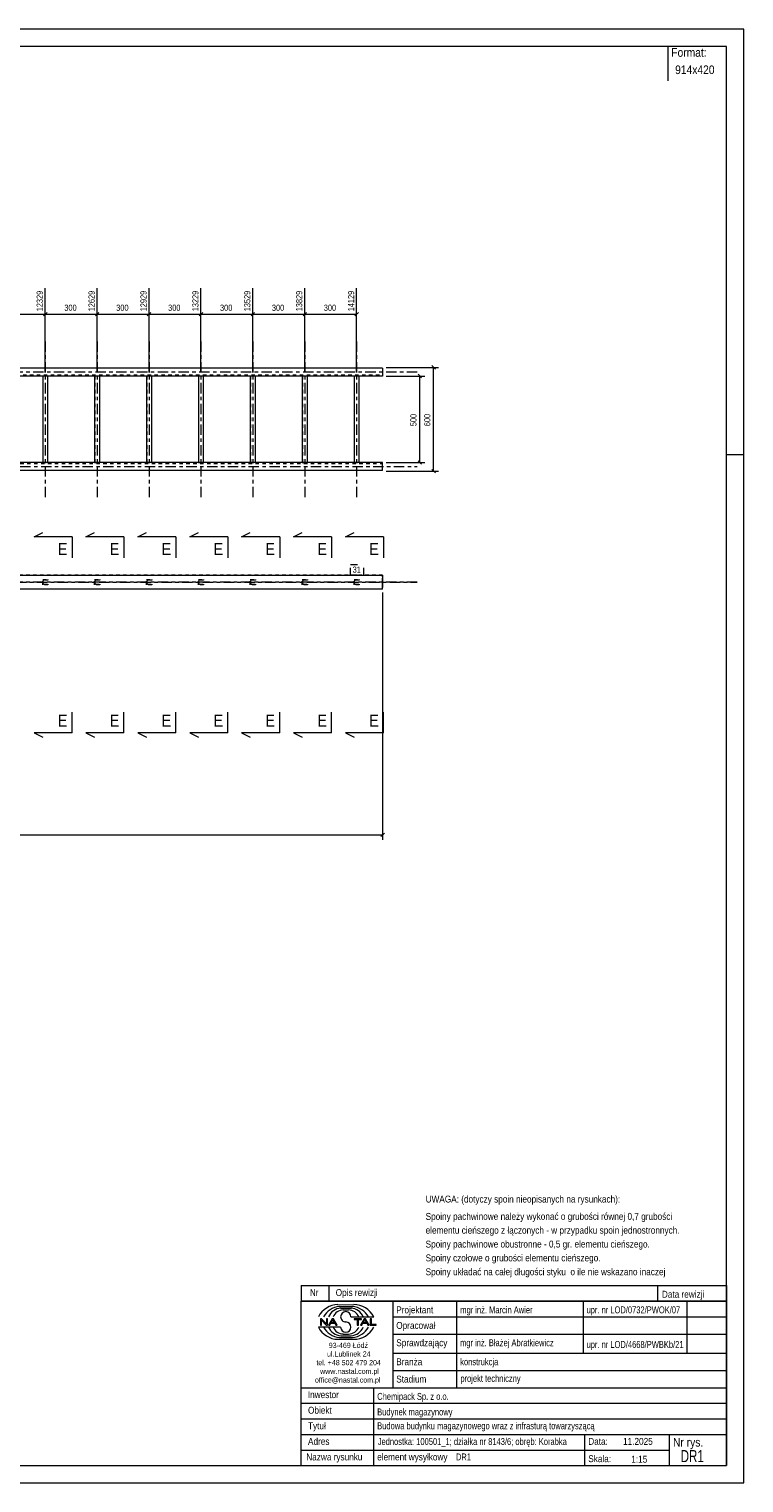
# Model space of a CAD drawing. Header units: millimetres. Extents: x 0 to 914, y 0 to 420.
# Tile 7 of 7: x 707 to 914, y 0 to 420. Entities that reach past the tile are written whole.
import ezdxf

# ---------------------------------------------------------------- set-up
doc = ezdxf.new("R2010")
doc.units = ezdxf.units.MM
for name, pattern in [('XKITLINE00', [0]), ('XKITLINE01', [4, 1, -1, 1, -1]), ('XKITLINE02', [4, 2, -2]), ('XKITLINE03', [6, 3, -1, 1, -1])]:
    doc.linetypes.add(name, pattern=pattern)
for name, color, linetype, lineweight in [('Arkusz rysunku', 3, 'Continuous', 0), ('Element', 2, 'Continuous', 0), ('Inny typ obiektu', 7, 'Continuous', 0), ('Przekrój', 7, 'Continuous', 0), ('Wymiar', 4, 'Continuous', 0), ('Znak elementu', 2, 'Continuous', 0)]:
    doc.layers.add(name, color=color, linetype=linetype, lineweight=lineweight)
doc.styles.add('ARIAL', font='ARIAL.TTF')

msp = doc.modelspace()

# ---------------------------------------------------------------- linework, layer by layer
at = {"layer": 'Arkusz rysunku', "linetype": 'XKITLINE00', "lineweight": 0}
for p, q in [((914, 420), (0, 420)), ((914, 0), (914, 420)), ((909, 415), (5, 415)), ((909, 5), (909, 415)), ((914, 297), (909, 297)), ((5, 5), (909, 5)), ((0, 0), (914, 0))]:
    msp.add_line(p, q, dxfattribs=at)
at = {"layer": 'Element', "linetype": 'XKITLINE03', "lineweight": 0}
for p, q in [((712.06, 329.77), (712.06, 284.77)), ((727.06, 329.77), (727.06, 284.77)), ((742.06, 329.77), (742.06, 284.77)), ((757.06, 329.77), (757.06, 284.77)), ((772.06, 329.77), (772.06, 284.77)), ((787.06, 329.77), (787.06, 284.77)), ((802.06, 329.77), (802.06, 284.77)), ((819.56, 320.89), (85.62, 320.89)), ((698.82, 293.64), (819.56, 293.64)), ((819.56, 260.24), (85.62, 260.24)), ((85.62, 260.24), (819.56, 260.24)), ((712.06, 260.24), (712.06, 260.24)), ((727.06, 260.24), (727.06, 260.24)), ((742.06, 260.24), (742.06, 260.24)), ((757.06, 260.24), (757.06, 260.24)), ((772.06, 260.24), (772.06, 260.24)), ((787.06, 260.24), (787.06, 260.24)), ((802.06, 260.24), (802.06, 260.24))]:
    msp.add_line(p, q, dxfattribs=at)
at = {"layer": 'Element', "linetype": 'XKITLINE00', "lineweight": 0}
for p, q in [((809.56, 322.02), (95.62, 322.02)), ((809.56, 319.77), (95.62, 319.77)), ((711.31, 319.77), (711.31, 294.77)), ((712.81, 294.77), (712.81, 319.77)), ((726.31, 319.77), (726.31, 294.77)), ((727.81, 294.77), (727.81, 319.77)), ((741.31, 319.77), (741.31, 294.77)), ((742.81, 294.77), (742.81, 319.77)), ((756.31, 319.77), (756.31, 294.77)), ((757.81, 294.77), (757.81, 319.77)), ((771.31, 319.77), (771.31, 294.77)), ((772.81, 294.77), (772.81, 319.77)), ((786.31, 319.77), (786.31, 294.77)), ((787.81, 294.77), (787.81, 319.77)), ((801.31, 319.77), (801.31, 294.77)), ((802.81, 294.77), (802.81, 319.77)), ((809.56, 322.02), (809.56, 319.77)), ((809.56, 294.77), (698.82, 294.77)), ((809.56, 292.52), (809.56, 294.77)), ((809.56, 292.52), (95.62, 292.52)), ((95.62, 262.24), (809.56, 262.24)), ((809.56, 262.24), (809.56, 261.98)), ((809.56, 261.98), (809.56, 258.71)), ((809.56, 258.24), (685.81, 258.24)), ((809.56, 258.24), (809.56, 258.71))]:
    msp.add_line(p, q, dxfattribs=at)
at = {"layer": 'Element', "linetype": 'XKITLINE01', "lineweight": 0}
for p, q in [((95.62, 320.07), (809.56, 320.07)), ((712.81, 319.77), (711.31, 319.77)), ((711.46, 294.77), (711.46, 319.77)), ((727.81, 319.77), (726.31, 319.77)), ((726.46, 294.77), (726.46, 319.77)), ((742.81, 319.77), (741.31, 319.77)), ((741.46, 294.77), (741.46, 319.77)), ((757.81, 319.77), (756.31, 319.77)), ((756.46, 294.77), (756.46, 319.77)), ((772.81, 319.77), (771.31, 319.77)), ((771.46, 294.77), (771.46, 319.77)), ((787.81, 319.77), (786.31, 319.77)), ((786.46, 294.77), (786.46, 319.77)), ((802.81, 319.77), (801.31, 319.77)), ((801.46, 294.77), (801.46, 319.77)), ((698.82, 294.47), (809.56, 294.47)), ((711.31, 294.77), (712.81, 294.77)), ((726.31, 294.77), (727.81, 294.77)), ((741.31, 294.77), (742.81, 294.77)), ((756.31, 294.77), (757.81, 294.77)), ((771.31, 294.77), (772.81, 294.77)), ((786.31, 294.77), (787.81, 294.77)), ((801.31, 294.77), (802.81, 294.77)), ((809.56, 262.24), (95.62, 262.24)), ((711.31, 260.99), (712.81, 260.99)), ((711.31, 259.49), (711.31, 260.99)), ((711.48, 260.7), (711.46, 260.61)), ((711.46, 259.86), (711.46, 260.61)), ((711.52, 260.77), (711.48, 260.7)), ((711.6, 260.82), (711.52, 260.77)), ((711.68, 260.84), (711.6, 260.82)), ((712.81, 260.84), (711.68, 260.84)), ((712.81, 260.99), (712.81, 260.84)), ((726.31, 260.99), (727.81, 260.99)), ((726.31, 259.49), (726.31, 260.99)), ((726.48, 260.7), (726.46, 260.61)), ((726.46, 259.86), (726.46, 260.61)), ((726.52, 260.77), (726.48, 260.7)), ((726.6, 260.82), (726.52, 260.77)), ((726.68, 260.84), (726.6, 260.82)), ((727.81, 260.84), (726.68, 260.84)), ((727.81, 260.99), (727.81, 260.84)), ((741.31, 260.99), (742.81, 260.99)), ((741.31, 259.49), (741.31, 260.99)), ((741.48, 260.7), (741.46, 260.61)), ((741.46, 259.86), (741.46, 260.61)), ((741.52, 260.77), (741.48, 260.7)), ((741.6, 260.82), (741.52, 260.77)), ((741.68, 260.84), (741.6, 260.82)), ((742.81, 260.84), (741.68, 260.84)), ((742.81, 260.99), (742.81, 260.84)), ((756.31, 260.99), (757.81, 260.99)), ((756.31, 259.49), (756.31, 260.99)), ((756.48, 260.7), (756.46, 260.61)), ((756.46, 259.86), (756.46, 260.61)), ((756.52, 260.77), (756.48, 260.7)), ((756.6, 260.82), (756.52, 260.77)), ((756.68, 260.84), (756.6, 260.82)), ((757.81, 260.84), (756.68, 260.84)), ((757.81, 260.99), (757.81, 260.84)), ((771.31, 260.99), (772.81, 260.99)), ((771.31, 259.49), (771.31, 260.99)), ((771.48, 260.7), (771.46, 260.61)), ((771.46, 259.86), (771.46, 260.61)), ((771.52, 260.77), (771.48, 260.7)), ((771.6, 260.82), (771.52, 260.77)), ((771.68, 260.84), (771.6, 260.82)), ((772.81, 260.84), (771.68, 260.84)), ((772.81, 260.99), (772.81, 260.84)), ((786.31, 260.99), (787.81, 260.99)), ((786.31, 259.49), (786.31, 260.99)), ((786.48, 260.7), (786.46, 260.61)), ((786.46, 259.86), (786.46, 260.61)), ((786.52, 260.77), (786.48, 260.7)), ((786.6, 260.82), (786.52, 260.77)), ((786.68, 260.84), (786.6, 260.82)), ((787.81, 260.84), (786.68, 260.84)), ((787.81, 260.99), (787.81, 260.84)), ((801.31, 260.99), (802.81, 260.99)), ((801.31, 259.49), (801.31, 260.99)), ((801.48, 260.7), (801.46, 260.61)), ((801.46, 259.86), (801.46, 260.61)), ((801.52, 260.77), (801.48, 260.7)), ((801.6, 260.82), (801.52, 260.77)), ((801.68, 260.84), (801.6, 260.82)), ((802.81, 260.84), (801.68, 260.84)), ((802.81, 260.99), (802.81, 260.84)), ((809.56, 258.24), (809.56, 262.24)), ((809.56, 262.11), (809.56, 262.24)), ((809.56, 262.11), (809.56, 261.55)), ((809.56, 261.8), (809.56, 261.91)), ((809.56, 259.07), (809.56, 261.4)), ((809.56, 258.24), (95.62, 258.24)), ((712.81, 259.49), (711.31, 259.49)), ((711.46, 259.86), (711.48, 259.78)), ((711.48, 259.78), (711.52, 259.7)), ((711.52, 259.7), (711.6, 259.65)), ((711.6, 259.65), (711.68, 259.64)), ((711.68, 259.64), (712.81, 259.64)), ((712.81, 259.64), (712.81, 259.49)), ((727.81, 259.49), (726.31, 259.49)), ((726.46, 259.86), (726.48, 259.78)), ((726.48, 259.78), (726.52, 259.7)), ((726.52, 259.7), (726.6, 259.65)), ((726.6, 259.65), (726.68, 259.64)), ((726.68, 259.64), (727.81, 259.64)), ((727.81, 259.64), (727.81, 259.49)), ((742.81, 259.49), (741.31, 259.49)), ((741.46, 259.86), (741.48, 259.78)), ((741.48, 259.78), (741.52, 259.7)), ((741.52, 259.7), (741.6, 259.65)), ((741.6, 259.65), (741.68, 259.64)), ((741.68, 259.64), (742.81, 259.64)), ((742.81, 259.64), (742.81, 259.49)), ((757.81, 259.49), (756.31, 259.49)), ((756.46, 259.86), (756.48, 259.78)), ((756.48, 259.78), (756.52, 259.7)), ((756.52, 259.7), (756.6, 259.65)), ((756.6, 259.65), (756.68, 259.64)), ((756.68, 259.64), (757.81, 259.64)), ((757.81, 259.64), (757.81, 259.49)), ((772.81, 259.49), (771.31, 259.49)), ((771.46, 259.86), (771.48, 259.78)), ((771.48, 259.78), (771.52, 259.7)), ((771.52, 259.7), (771.6, 259.65)), ((771.6, 259.65), (771.68, 259.64)), ((771.68, 259.64), (772.81, 259.64)), ((772.81, 259.64), (772.81, 259.49)), ((787.81, 259.49), (786.31, 259.49)), ((786.46, 259.86), (786.48, 259.78)), ((786.48, 259.78), (786.52, 259.7)), ((786.52, 259.7), (786.6, 259.65)), ((786.6, 259.65), (786.68, 259.64)), ((786.68, 259.64), (787.81, 259.64)), ((787.81, 259.64), (787.81, 259.49)), ((802.81, 259.49), (801.31, 259.49)), ((801.46, 259.86), (801.48, 259.78)), ((801.48, 259.78), (801.52, 259.7)), ((801.52, 259.7), (801.6, 259.65)), ((801.6, 259.65), (801.68, 259.64)), ((801.68, 259.64), (802.81, 259.64)), ((802.81, 259.64), (802.81, 259.49)), ((809.56, 258.71), (809.56, 258.67)), ((809.56, 258.56), (809.56, 258.67))]:
    msp.add_line(p, q, dxfattribs=at)
at = {"layer": 'Inny typ obiektu', "linetype": 'XKITLINE00', "lineweight": 0}
for p, q in [((892, 415), (892, 405)), ((786, 57), (786, 52.5)), ((786, 57), (909, 57)), ((794, 57), (794, 52.5)), ((889, 57), (889, 52.5)), ((909, 57), (909, 52.5)), ((909, 52.5), (786, 52.5)), ((786, 5), (786, 52.5)), ((786, 52.5), (909, 52.5)), ((796.62, 51.49), (801.23, 51.5)), ((797.07, 50.99), (800.86, 51)), ((797.46, 50.49), (800.45, 50.49)), ((812.5, 52.5), (812.5, 27.5)), ((831, 27.5), (831, 52.5)), ((867.5, 52.5), (867.5, 37.5)), ((897.5, 52.5), (897.5, 37.5)), ((909, 52.5), (909, 5)), ((791.93, 47.44), (791.57, 47.44)), ((791.57, 47.44), (791.57, 45.56)), ((791.9, 47.04), (793.29, 45.56)), ((791.9, 45.56), (791.9, 47.04)), ((793.31, 45.96), (791.93, 47.44)), ((793.65, 47.44), (793.31, 47.44)), ((793.31, 47.44), (793.31, 45.96)), ((793.65, 45.56), (793.65, 47.44)), ((794.96, 47.44), (793.94, 45.56)), ((794.71, 46.33), (795.14, 47.24)), ((795.6, 46.33), (794.71, 46.33)), ((795.33, 47.44), (794.96, 47.44)), ((795.14, 47.24), (795.6, 46.33)), ((796.41, 45.56), (795.33, 47.44)), ((798.2, 49.98), (799.73, 49.99)), ((800.42, 47.99), (806.98, 47.99)), ((803.43, 47.44), (801.34, 47.44)), ((801.34, 47.44), (801.34, 47.22)), ((801.34, 47.22), (802.21, 47.22)), ((802.21, 47.22), (802.21, 45.56)), ((802.56, 45.56), (802.56, 47.22)), ((802.56, 47.22), (803.43, 47.22)), ((804.21, 47.44), (803.2, 45.56)), ((803.43, 47.22), (803.43, 47.44)), ((803.96, 46.33), (804.39, 47.24)), ((804.86, 46.33), (803.96, 46.33)), ((804.59, 47.44), (804.21, 47.44)), ((804.4, 47.24), (804.39, 47.24)), ((804.4, 47.24), (804.86, 46.33)), ((805.67, 45.56), (804.59, 47.44)), ((806.36, 47.44), (806.01, 47.44)), ((806.01, 47.44), (806.01, 45.56)), ((806.36, 45.78), (806.36, 47.44)), ((812.5, 48), (909, 48)), ((797.43, 45.01), (791, 45.01)), ((791.57, 45.56), (791.9, 45.56)), ((793.29, 45.56), (793.65, 45.56)), ((793.94, 45.56), (794.31, 45.56)), ((794.31, 45.56), (794.61, 46.13)), ((794.61, 46.13), (795.71, 46.13)), ((795.71, 46.13), (796.02, 45.56)), ((796.02, 45.56), (796.41, 45.56)), ((797.07, 42.01), (800.86, 42)), ((797.46, 42.51), (800.45, 42.51)), ((798.2, 43.02), (799.73, 43.01)), ((802.21, 45.56), (802.56, 45.56)), ((803.2, 45.56), (803.57, 45.56)), ((803.57, 45.56), (803.86, 46.13)), ((803.86, 46.13), (804.96, 46.13)), ((804.96, 46.13), (805.27, 45.56)), ((805.27, 45.56), (805.67, 45.56)), ((806.01, 45.56), (807.66, 45.56)), ((807.66, 45.78), (806.36, 45.78)), ((807.66, 45.56), (807.66, 45.78)), ((812.5, 43), (909, 43)), ((796.62, 41.51), (801.23, 41.5)), ((812.5, 37.5), (909, 37.5)), ((812.5, 32.5), (909, 32.5)), ((786, 27.5), (909, 27.5)), ((807, 5), (807, 27.5)), ((786, 23), (909, 23)), ((786, 18.5), (909, 18.5)), ((786, 14), (909, 14)), ((868, 5), (868, 14)), ((892.5, 5), (892.5, 14)), ((786, 9.5), (892.5, 9.5)), ((786, 5), (909, 5))]:
    msp.add_line(p, q, dxfattribs=at)
for centre, radius, start, end in [((796.72, 45.08), 6.42, 90.8317, 153.0136), ((797.67, 45), 6.02, 95.7347, 150.2266), ((797.7, 46.42), 4.07, 93.3428, 157.3393), ((800.22, 46.41), 4.08, 22.7023, 86.7527), ((800.24, 44.98), 6.04, 29.8256, 84.1252), ((801.25, 45.07), 6.43, 27.0191, 90.199), ((798.33, 46.6), 3.38, 92.229, 155.8008), ((798.92, 47.99), 1.49, 0.0741, 179.9259), ((798.92, 47.99), 1.49, 179.9259, 270), ((798.92, 45), 1.49, 0.0741, 90), ((799.59, 46.6), 3.39, 24.2351, 87.5913), ((796.72, 47.92), 6.42, 206.9864, 269.1683), ((797.67, 48), 6.02, 209.7734, 264.2653), ((797.7, 46.58), 4.07, 202.6607, 266.6572), ((798.33, 46.4), 3.38, 204.1992, 267.771), ((798.92, 45.01), 1.49, 180.0741, 359.9259), ((799.59, 46.4), 3.39, 272.4087, 335.7649), ((800.22, 46.59), 4.08, 273.2473, 337.2977), ((800.24, 48.02), 6.04, 275.8748, 330.1744), ((801.25, 47.93), 6.43, 269.801, 332.9809)]:
    msp.add_arc(centre, radius, start, end, dxfattribs=at)
at = {"layer": 'Przekrój', "linetype": 'XKITLINE00', "lineweight": 0}
for p, q in [((708.81, 273.27), (711.31, 274.52)), ((713.81, 273.27), (708.81, 273.27)), ((719.81, 273.27), (713.81, 273.27)), ((719.81, 273.27), (719.81, 267.27)), ((723.81, 273.27), (726.31, 274.52)), ((728.81, 273.27), (723.81, 273.27)), ((734.81, 273.27), (728.81, 273.27)), ((734.81, 273.27), (734.81, 267.27)), ((738.81, 273.27), (741.31, 274.52)), ((743.81, 273.27), (738.81, 273.27)), ((749.81, 273.27), (743.81, 273.27)), ((749.81, 273.27), (749.81, 267.27)), ((753.81, 273.27), (756.31, 274.52)), ((758.81, 273.27), (753.81, 273.27)), ((764.81, 273.27), (758.81, 273.27)), ((764.81, 273.27), (764.81, 267.27)), ((768.81, 273.27), (771.31, 274.52)), ((773.81, 273.27), (768.81, 273.27)), ((779.81, 273.27), (773.81, 273.27)), ((779.81, 273.27), (779.81, 267.27)), ((783.81, 273.27), (786.31, 274.52)), ((788.81, 273.27), (783.81, 273.27)), ((794.81, 273.27), (788.81, 273.27)), ((794.81, 273.27), (794.81, 267.27)), ((798.81, 273.27), (801.31, 274.52)), ((803.81, 273.27), (798.81, 273.27)), ((809.81, 273.27), (803.81, 273.27)), ((809.81, 273.27), (809.81, 267.27)), ((719.81, 216.71), (719.81, 222.71)), ((734.81, 216.71), (734.81, 222.71)), ((749.81, 216.71), (749.81, 222.71)), ((764.81, 216.71), (764.81, 222.71)), ((779.81, 216.71), (779.81, 222.71)), ((794.81, 216.71), (794.81, 222.71)), ((809.81, 216.71), (809.81, 222.71)), ((708.81, 216.71), (711.31, 215.46)), ((713.81, 216.71), (708.81, 216.71)), ((719.81, 216.71), (713.81, 216.71)), ((723.81, 216.71), (726.31, 215.46)), ((728.81, 216.71), (723.81, 216.71)), ((734.81, 216.71), (728.81, 216.71)), ((738.81, 216.71), (741.31, 215.46)), ((743.81, 216.71), (738.81, 216.71)), ((749.81, 216.71), (743.81, 216.71)), ((753.81, 216.71), (756.31, 215.46)), ((758.81, 216.71), (753.81, 216.71)), ((764.81, 216.71), (758.81, 216.71)), ((768.81, 216.71), (771.31, 215.46)), ((773.81, 216.71), (768.81, 216.71)), ((779.81, 216.71), (773.81, 216.71)), ((783.81, 216.71), (786.31, 215.46)), ((788.81, 216.71), (783.81, 216.71)), ((794.81, 216.71), (788.81, 216.71)), ((798.81, 216.71), (801.31, 215.46)), ((803.81, 216.71), (798.81, 216.71)), ((809.81, 216.71), (803.81, 216.71))]:
    msp.add_line(p, q, dxfattribs=at)
at = {"layer": 'Wymiar', "linetype": 'XKITLINE00', "lineweight": 0}
for p, q in [((712.06, 320.77), (712.06, 345.14)), ((712.06, 320.77), (712.06, 345.14)), ((727.06, 320.77), (727.06, 345.14)), ((727.06, 320.77), (727.06, 345.14)), ((742.06, 320.77), (742.06, 345.14)), ((742.06, 320.77), (742.06, 345.14)), ((757.06, 320.77), (757.06, 345.14)), ((757.06, 320.77), (757.06, 345.14)), ((772.06, 320.77), (772.06, 345.14)), ((772.06, 320.77), (772.06, 345.14)), ((787.06, 320.77), (787.06, 345.14)), ((787.06, 320.77), (787.06, 345.14)), ((802.06, 320.77), (802.06, 345.14)), ((697.06, 337.64), (712.06, 337.64)), ((712.57, 338.15), (711.55, 337.14)), ((712.57, 338.15), (711.55, 337.14)), ((712.06, 337.64), (727.06, 337.64)), ((727.57, 338.15), (726.55, 337.14)), ((727.57, 338.15), (726.55, 337.14)), ((727.06, 337.64), (742.06, 337.64)), ((742.57, 338.15), (741.55, 337.14)), ((742.57, 338.15), (741.55, 337.14)), ((742.06, 337.64), (757.06, 337.64)), ((757.57, 338.15), (756.55, 337.14)), ((757.57, 338.15), (756.55, 337.14)), ((757.06, 337.64), (772.06, 337.64)), ((772.57, 338.15), (771.55, 337.14)), ((772.57, 338.15), (771.55, 337.14)), ((772.06, 337.64), (787.06, 337.64)), ((787.57, 338.15), (786.55, 337.14)), ((787.57, 338.15), (786.55, 337.14)), ((787.06, 337.64), (802.06, 337.64)), ((802.57, 338.15), (801.55, 337.14)), ((810.56, 322.27), (825.75, 322.27)), ((810.56, 319.77), (821.75, 319.77)), ((819.8, 320.28), (820.82, 319.26)), ((820.31, 294.77), (820.31, 319.77)), ((823.8, 322.78), (824.82, 321.76)), ((824.31, 292.27), (824.31, 322.27)), ((810.56, 294.77), (821.75, 294.77)), ((819.8, 295.28), (820.82, 294.26)), ((810.56, 292.27), (825.75, 292.27)), ((823.8, 292.78), (824.82, 291.76)), ((809.56, 257.24), (809.56, 185.8)), ((95.62, 187.24), (809.56, 187.24)), ((810.07, 187.75), (809.05, 186.73))]:
    msp.add_line(p, q, dxfattribs=at)
at = {"layer": 'Znak elementu', "linetype": 'XKITLINE02', "lineweight": 0}
for p, q in [((800.29, 265.34), (804.16, 265.34)), ((800.29, 262.34), (800.29, 265.34)), ((804.16, 262.34), (804.16, 265.34)), ((800.29, 262.34), (804.16, 262.34))]:
    msp.add_line(p, q, dxfattribs=at)

# ---------------------------------------------------------------- texts
at = {"layer": 'Inny typ obiektu', "style": 'ARIAL'}
for s, height, width, p in [('Format:', 2.5, 0.85, (893, 412)), ('914x420', 2.5, 0.85, (894.11, 407)), ('UWAGA: (dotyczy spoin nieopisanych na rysunkach):', 2, 0.85, (822, 81)), ('Spoiny pachwinowe należy wykonać o grubości równej 0,7 grubości', 2, 0.85, (822, 76)), ('elementu cieńszego z łączonych - w przypadku spoin jednostronnych.', 2, 0.85, (822, 72)), ('Spoiny pachwinowe obustronne - 0,5 gr. elementu cieńszego.', 2, 0.85, (822, 68)), ('Spoiny czołowe o grubości elementu cieńszego.', 2, 0.85, (822, 64)), ('Spoiny układać na całej długości styku  o ile nie wskazano inaczej', 2, 0.85, (822, 60)), ('Nr', 2, 0.85, (788.54, 54)), ('Opis rewizji', 2, 0.85, (796, 54)), ('Data rewizji', 2, 0.85, (890.28, 53.5)), ('Projektant', 2, 0.85, (813.5, 49)), ('mgr inż. Marcin Awier', 2, 0.68, (832, 49)), ('upr. nr LOD/0732/PWOK/07', 2, 0.68, (868.5, 49)), ('Opracował', 2, 0.85, (813.5, 44.5)), ('ul.Lublinek 24', 1.5, 0.85, (793.5, 36.5)), ('93-469 Łódź', 1.5, 0.85, (794, 39)), ('Sprawdzający', 2, 0.85, (813.5, 39.5)), ('mgr inż. Błażej Abratkiewicz', 2, 0.68, (831.94, 39.5)), ('upr. nr LOD/4668/PWBKb/21', 2, 0.68, (868.5, 39)), ('tel. +48 502 479 204', 1.5, 0.85, (790.41, 34)), ('Branża', 2, 0.85, (813.5, 34)), ('konstrukcja', 2, 0.68, (832, 34)), ('office@nastal.com.pl', 1.5, 0.85, (790, 29)), ('www.nastal.com.pl', 1.5, 0.85, (791.5, 31.5)), ('Stadium', 2, 0.85, (813.5, 29)), ('projekt techniczny', 2, 0.68, (832.04, 29.19)), ('Inwestor', 2, 0.85, (787.96, 24.5)), ('Chemipack Sp. z o.o.', 2, 0.68, (808, 24)), ('Obiekt', 2, 0.85, (788, 20)), ('Budynek magazynowy', 2, 0.68, (808, 19.5)), ('Tytuł', 2, 0.85, (788, 15.5)), ('Budowa budynku magazynowego wraz z infrasturą towarzyszącą', 2, 0.68, (808, 15.5)), ('Adres', 2, 0.85, (788, 11)), ('Jednostka: 100501_1; działka nr 8143/6; obręb: Korabka', 2, 0.68, (808.16, 10.96)), ('Data:', 2, 0.85, (869, 11)), ('11.2025', 2, 0.85, (879.06, 11)), ('Nr rys.', 2.5, 0.85, (893.5, 10.5)), ('Nazwa rysunku', 2, 0.85, (787.5, 6.5)), ('element wysyłkowy', 2, 0.85, (808, 6.5)), ('DR1', 2, 0.68, (830.75, 6.5)), ('DR1', 3.5, 0.68, (895.73, 6)), ('Skala:', 2, 0.85, (869, 6)), ('1:15', 2, 0.85, (881.42, 5.85))]:
    msp.add_text(s, height=height, dxfattribs=dict(at, width=width)).set_placement(p)
at = {"layer": 'Przekrój', "style": 'ARIAL', "width": 0.85}
for p in [(715.69, 268.02), (730.69, 268.02), (745.69, 268.02), (760.69, 268.02), (775.69, 268.02), (790.69, 268.02), (805.69, 268.02), (715.69, 218.46), (730.69, 218.46), (745.69, 218.46), (760.69, 218.46), (775.69, 218.46), (790.69, 218.46), (805.69, 218.46)]:
    msp.add_text('E', height=3.5, dxfattribs=at).set_placement(p)
at = {"layer": 'Wymiar', "style": 'ARIAL', "width": 0.85}
for s, p in [('12329', (711.34, 338.46)), ('12629', (726.34, 338.46)), ('12929', (741.34, 338.46)), ('13229', (756.34, 338.46)), ('13529', (771.34, 338.46)), ('13829', (786.34, 338.46)), ('14129', (801.34, 338.46)), ('500', (819.35, 305.27)), ('600', (823.35, 305.27))]:
    msp.add_text(s, height=1.8, rotation=90.0002, dxfattribs=at).set_placement(p)
for p in [(717.56, 338.6), (732.56, 338.6), (747.56, 338.6), (762.56, 338.6), (777.56, 338.6), (792.56, 338.6)]:
    msp.add_text('300', height=1.8, dxfattribs=at).set_placement(p)
at = {"layer": 'Znak elementu', "style": 'ARIAL', "width": 0.85}
msp.add_text('31', height=1.8, dxfattribs=at).set_placement((800.89, 262.94))

doc.saveas('drawing.dxf')
